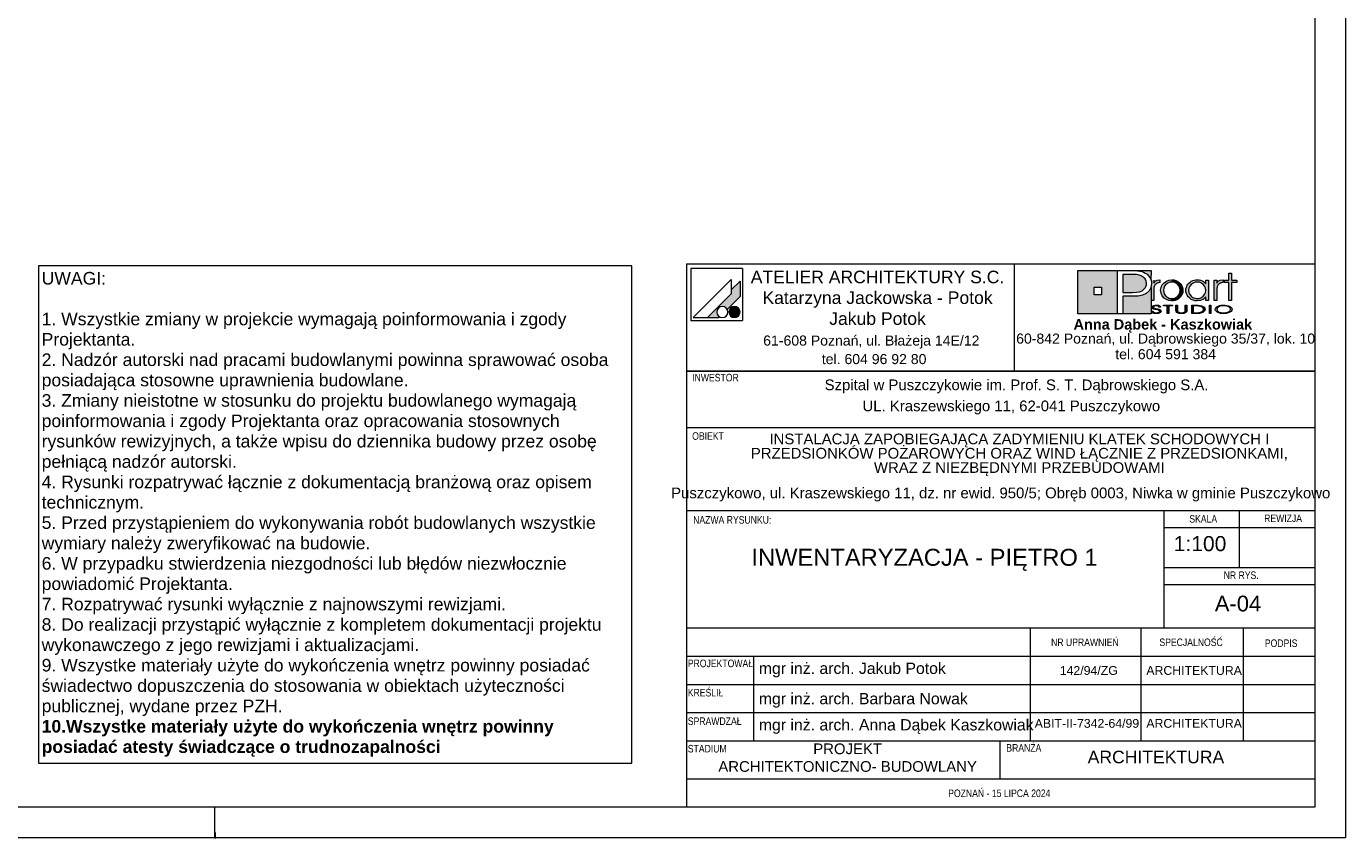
# Paper-space layout 'A-04 INWENTARYZACJA - PIĘTRO 1' of a CAD drawing. Header units: millimetres. Extents: x 0 to 500, y 0 to 350.
# Tile 8 of 10: x 290 to 500, y 0 to 129. Entities that reach past the tile are written whole.
import ezdxf
from ezdxf.xclip import XClip

# ---------------------------------------------------------------- set-up
doc = ezdxf.new("R2010")
doc.units = ezdxf.units.MM
doc.header["$MEASUREMENT"] = 0
doc.header["$XCLIPFRAME"] = 0
doc.layers.add('0_Nr_pióra__2', color=8, linetype='Continuous', lineweight=13)
for name, color, linetype, lineweight, true_color in [('0_Nr_pióra__249', 7, 'Continuous', 5, 0x191919), ('A_Arkusz_Nr_pióra__19', 7, 'Continuous', 5, 0x191919), ('A_Arkusz_Nr_pióra__255', 7, 'Continuous', 15, 0x242424)]:
    doc.layers.add(name, color=color, linetype=linetype, lineweight=lineweight, true_color=true_color)
doc.styles.add('STYL_AUTOMATYCZNY_1', font='arial.ttf')
doc.styles.add('STYL_AUTOMATYCZNY_2', font='ARIALN.TTF')
doc.styles.add('STYL_AUTOMATYCZNY_3', font='arial.ttf')

# ---------------------------------------------------------------- blocks, each defined once
blk = doc.blocks.new('Rysunek_1_1', base_point=(-1969.99, -490.62))
at = {"layer": '0_Nr_pióra__2', "color": 8, "linetype": 'Continuous', "lineweight": 13}
for p, q in [((386.37, 91.08), (291.94, 91.08)), ((291.94, 91.08), (291.94, 11.89)), ((386.37, 11.89), (386.37, 91.08)), ((291.94, 11.89), (386.37, 11.89))]:
    blk.add_line(p, q, dxfattribs=at)
at = {"layer": '0_Nr_pióra__2', "color": 8, "linetype": 'Continuous', "lineweight": 13, "insert": (292.44, 90.12), "char_height": 2, "width": 93.4245, "attachment_point": 1, "line_spacing_factor": 0.972584, "style": 'STYL_AUTOMATYCZNY_1'}
blk.add_mtext('\\A1;{\\pql;\\fArial|b0|i0|c238|p0;\\W1.000000;UWAGI:\\P\\pql;\\fArial|b0|i0|c238|p0;\\W1.000000;\\P\\pql;\\fArial|b0|i0|c238|p0;\\W1.000000;1. Wszystkie zmiany w projekcie wymagają poinformowania i zgody Projektanta.\\P\\pql;\\fArial|b0|i0|c238|p0;\\W1.000000;2. Nadzór autorski nad pracami budowlanymi powinna sprawować osoba posiadająca stosowne uprawnienia budowlane.\\P\\pql;\\fArial|b0|i0|c238|p0;\\W1.000000;3. Zmiany nieistotne w stosunku do projektu budowlanego wymagają poinformowania i zgody Projektanta oraz opracowania stosownych rysunków rewizyjnych, a także wpisu do dziennika budowy przez osobę pełniącą nadzór autorski.\\P\\pql;\\fArial|b0|i0|c238|p0;\\W1.000000;4. Rysunki rozpatrywać łącznie z dokumentacją branżową oraz opisem technicznym.\\P\\pql;\\pt3.76365;\\fArial|b0|i0|c238|p0;\\W1.000000;5. Przed przystąpieniem do wykonywania robót budowlanych wszystkie wymiary należy zweryfikować na budowie.\\P\\pql;\\fArial|b0|i0|c238|p0;\\W1.000000;6. W przypadku stwierdzenia niezgodności lub błędów niezwłocznie powiadomić Projektanta.\\P\\pql;\\fArial|b0|i0|c238|p0;\\W1.000000;7. Rozpatrywać rysunki wyłącznie z najnowszymi rewizjami.\\P\\pql;\\fArial|b0|i0|c238|p0;\\W1.000000;8. Do realizacji przystąpić wyłącznie z kompletem dokumentacji projektu wykonawczego z jego rewizjami i aktualizacjami.\\P\\pql;\\fArial|b0|i0|c238|p0;\\W1.000000;9. Wszystke materiały użyte do wykończenia wnętrz powinny posiadać świadectwo dopuszczenia do stosowania w obiektach użyteczności publicznej, wydane przez PZH.\\P\\pql;\\fArial|b1|i0|c238|p0;\\W1.000000;10.Wszystke materiały użyte do wykończenia wnętrz powinny posiadać atesty świadczące o trudnozapalności}', dxfattribs=at)

psp = doc.layouts.new('A-04 INWENTARYZACJA - PIĘTRO 1')

# ---------------------------------------------------------------- hatches: boundary and pattern name
at = {"layer": 'A_Arkusz_Nr_pióra__19', "linetype": 'Continuous', "lineweight": 0, "true_color": 0x131313}
h = psp.add_hatch(color=250, dxfattribs=at)
h.paths.add_polyline_path([(457.36, 90.34), (463.71, 90.34), (463.71, 83.46), (457.36, 83.46)])
h.paths.add_polyline_path([(459.96, 87.69), (461.15, 87.69), (461.15, 86.49), (459.96, 86.49)], flags=0)
for points in [[(469.03, 90.34), (469.02, 88.83), (468.99, 88.95), (468.83, 89.25), (468.63, 89.52), (468.39, 89.75), (468.11, 89.94), (467.83, 90.07), (467.54, 90.17), (467.23, 90.25), (466.87, 90.3), (466.07, 90.33), (466.02, 90.34)], [(466.17, 89.71), (465.71, 89.72), (464.53, 89.72), (464.53, 86.86), (466.06, 86.86), (466.69, 86.89), (467.19, 86.98), (467.59, 87.13), (467.79, 87.26), (467.96, 87.42), (468.11, 87.61), (468.21, 87.83), (468.28, 88.05), (468.3, 88.28), (468.24, 88.67), (468.07, 89), (467.78, 89.3), (467.48, 89.48), (467.12, 89.62), (466.71, 89.69), (466.5, 89.71)], [(464.53, 83.46), (469.03, 83.46), (469.03, 87.7), (468.73, 87.14), (468.24, 86.71), (467.69, 86.45), (467.02, 86.29), (466.24, 86.24), (464.53, 86.24)]]:
    psp.add_hatch(color=250, dxfattribs=at).paths.add_polyline_path(points)
at = {"layer": 'A_Arkusz_Nr_pióra__19', "linetype": 'Continuous', "lineweight": 5, "true_color": 0x191919}
for points in [[(403.6, 88.67), (402.2, 87.26), (402.2, 86.61), (398.43, 82.85), (400.24, 82.85), (400.35, 82.96), (400.22, 83.05), (400.11, 83.16), (400.02, 83.29), (399.96, 83.43), (399.92, 83.58), (399.91, 83.73), (399.92, 83.88), (399.96, 84.03), (400.02, 84.17), (400.11, 84.3), (400.22, 84.4), (400.35, 84.49), (400.49, 84.56), (400.64, 84.6), (400.79, 84.61), (400.94, 84.6), (401.09, 84.56), (401.23, 84.49), (401.36, 84.4), (401.46, 84.3), (401.56, 84.16), (403.6, 86.21), (403.6, 86.51)], [(403.6, 86.21), (403.6, 88.67), (402.2, 87.26), (402.2, 86.61), (398.43, 82.85), (400.24, 82.85), (400.35, 82.96, -1.314777), (401.56, 84.16)], [(469.46, 88.83), (469.02, 88.83), (469.02, 85.58), (469.48, 85.58), (469.49, 87.54, -0.145311), (469.61, 87.99, -0.140329), (470.1, 88.38), (470.45, 88.45), (470.45, 88.88), (470.01, 88.81), (469.68, 88.63), (469.46, 88.34)], [(470.56, 87.22), (470.58, 87.43), (470.63, 87.65), (470.71, 87.86), (470.82, 88.06), (470.95, 88.25), (471.11, 88.41), (471.48, 88.67), (471.88, 88.83), (472.33, 88.89), (472.35, 88.89), (472.33, 88.52), (472.17, 88.5), (472, 88.47), (471.83, 88.41), (471.67, 88.34), (471.53, 88.24), (471.39, 88.13), (471.17, 87.86), (471.04, 87.55), (471, 87.2), (471.04, 86.84), (471.18, 86.52), (471.4, 86.24), (471.68, 86.04), (471.99, 85.91), (472.17, 85.89), (472.15, 85.52), (471.88, 85.55), (471.47, 85.71), (471.11, 85.97), (470.8, 86.33), (470.62, 86.75)], [(472.33, 88.52), (472.68, 88.47), (473, 88.33), (473.29, 88.11), (473.5, 87.85), (473.62, 87.55), (473.67, 87.21), (473.64, 86.96), (474.05, 86.8), (474.07, 86.87), (474.1, 87.2), (474.08, 87.43), (474.03, 87.67), (473.93, 87.91), (473.77, 88.17), (473.56, 88.4), (473.3, 88.6), (473, 88.76), (472.68, 88.85), (472.35, 88.89)], [(480.14, 88.38), (480.05, 88.34), (479.97, 88.29), (479.87, 88.23), (479.76, 88.12), (479.67, 88.01), (479.6, 87.9), (479.56, 87.78), (479.53, 87.63), (479.52, 87.46), (479.52, 85.58), (479.07, 85.58), (479.07, 88.81), (479.5, 88.81), (479.5, 88.34), (479.72, 88.63), (480.05, 88.81), (480.49, 88.88), (480.49, 88.45), (480.36, 88.43), (480.24, 88.41)], [(481.85, 85.58), (481.41, 85.58), (481.41, 88.44), (480.7, 88.44), (480.7, 88.81), (481.41, 88.81), (481.41, 89.94), (481.85, 89.94), (481.85, 88.81), (482.66, 88.81), (482.66, 88.44), (481.85, 88.44)], [(472.86, 85.58), (472.6, 85.52), (472.33, 85.5), (472.15, 85.52), (472.17, 85.89), (472.34, 85.87), (472.69, 85.91), (473, 86.04), (473.28, 86.26), (473.5, 86.53), (473.62, 86.85), (473.64, 86.96), (474.05, 86.8), (473.97, 86.56), (473.8, 86.26), (473.61, 86.03), (473.38, 85.84), (473.12, 85.68)], [(402.36, 84.53), (403.02, 82.9, -0.39153), (401.92, 83.36, -0.418968)], [(402.36, 84.53), (403.02, 82.9, 0.455663), (403.49, 84.15, 0.390402)], [(469.33, 83.87), (469.06, 83.87), (469.08, 83.79), (469.13, 83.71), (469.2, 83.64), (469.28, 83.59), (469.36, 83.56), (469.43, 83.54), (469.48, 83.52), (469.61, 83.49), (469.74, 83.48), (469.82, 83.49), (469.9, 83.48), (470.05, 83.49), (470.24, 83.53), (470.41, 83.6), (470.52, 83.68), (470.59, 83.77), (470.62, 83.87), (470.61, 83.92), (470.58, 83.98), (470.55, 84.03), (470.49, 84.08), (470.44, 84.12), (470.35, 84.16), (470.3, 84.18), (470.2, 84.21), (470.16, 84.22), (470.15, 84.07), (470.19, 84.05), (470.29, 84), (470.34, 83.93), (470.36, 83.86), (470.35, 83.8), (470.31, 83.74), (470.23, 83.68), (470.17, 83.65), (470.11, 83.64), (470.02, 83.61), (469.94, 83.6), (469.87, 83.6), (469.8, 83.6), (469.71, 83.61), (469.63, 83.62), (469.56, 83.64), (469.49, 83.67), (469.45, 83.7), (469.39, 83.74), (469.35, 83.8)], [(470.29, 84.49), (470.55, 84.49), (470.53, 84.59), (470.47, 84.67), (470.35, 84.75), (470.21, 84.81), (470.04, 84.84), (469.85, 84.85), (469.66, 84.84), (469.49, 84.8), (469.34, 84.74), (469.23, 84.67), (469.16, 84.59), (469.14, 84.5), (469.16, 84.4), (469.22, 84.33), (469.32, 84.26), (469.4, 84.22), (469.47, 84.2), (469.53, 84.19), (469.65, 84.16), (469.76, 84.15), (469.88, 84.13), (469.99, 84.11), (470.07, 84.09), (470.15, 84.07), (470.16, 84.22), (470.04, 84.24), (469.88, 84.26), (469.69, 84.3), (469.6, 84.32), (469.52, 84.35), (469.45, 84.39), (469.41, 84.44), (469.4, 84.5), (469.42, 84.57), (469.46, 84.62), (469.54, 84.67), (469.62, 84.7), (469.72, 84.73), (469.81, 84.73), (469.9, 84.73), (469.99, 84.72), (470.07, 84.7), (470.15, 84.67), (470.22, 84.62), (470.27, 84.56)], [(471.85, 83.5), (471.6, 83.5), (471.6, 84.71), (471.02, 84.71), (471.02, 84.83), (472.43, 84.83), (472.43, 84.71), (471.85, 84.71)], [(474.45, 83.6), (474.36, 83.56), (474.25, 83.52), (474.12, 83.5), (473.99, 83.48), (473.86, 83.48), (473.67, 83.49), (473.5, 83.52), (473.34, 83.56), (473.15, 83.67), (473.03, 83.82), (473, 84), (473, 84.83), (473.25, 84.83), (473.25, 84), (473.26, 83.9), (473.31, 83.81), (473.37, 83.74, 0.154269), (473.86, 83.61, 0.149724), (474.34, 83.73), (474.41, 83.81)], [(474.41, 83.81), (474.45, 83.9), (474.46, 84), (474.46, 84.83), (474.72, 84.83), (474.72, 84), (474.7, 83.86), (474.63, 83.74), (474.53, 83.65), (474.45, 83.6)], [(475.76, 83.62), (476.04, 83.62), (476.04, 83.5), (475.51, 83.5), (475.51, 84.83), (476.04, 84.83), (476.04, 84.71), (475.76, 84.71)], [(476.23, 84.83), (476.55, 84.82), (476.75, 84.79), (476.75, 84.66), (476.59, 84.68), (476.38, 84.7), (476.13, 84.71), (476.04, 84.71), (476.04, 84.83)], [(477.07, 84.72), (477.23, 84.65), (477.36, 84.58), (477.48, 84.49), (477.57, 84.38), (477.62, 84.27), (477.64, 84.16), (477.61, 84.02), (477.53, 83.89), (477.39, 83.77), (477.25, 83.68), (477.09, 83.62), (476.92, 83.57), (476.74, 83.53), (476.74, 83.67), (476.88, 83.7), (477.07, 83.77), (477.22, 83.87), (477.31, 83.96), (477.37, 84.06), (477.39, 84.17), (477.37, 84.28), (477.3, 84.38), (477.21, 84.47), (477.08, 84.55), (476.93, 84.61), (476.75, 84.66), (476.75, 84.79), (476.83, 84.78)], [(478.57, 83.5), (478.32, 83.5), (478.32, 84.83), (478.57, 84.83)], [(476.74, 83.53), (476.72, 83.53), (476.5, 83.51), (476.25, 83.5), (476.04, 83.5), (476.04, 83.62), (476.13, 83.62), (476.28, 83.62), (476.45, 83.63), (476.53, 83.63), (476.66, 83.65), (476.74, 83.67)]]:
    psp.add_hatch(color=250, dxfattribs=at).paths.add_polyline_path(points)
h = psp.add_hatch(color=250, dxfattribs=at)
h.paths.add_polyline_path([(477.73, 86.15), (477.36, 85.79), (476.91, 85.57), (476.39, 85.5), (476.06, 85.53), (475.75, 85.61), (475.44, 85.75), (475.18, 85.92), (474.96, 86.14), (474.78, 86.41), (474.66, 86.67), (474.59, 86.93), (474.57, 87.2), (474.58, 87.41), (474.63, 87.61), (474.7, 87.82), (474.79, 88.02), (474.91, 88.19), (475.05, 88.36), (475.24, 88.52), (475.44, 88.65), (475.67, 88.76), (475.91, 88.83), (476.15, 88.87), (476.4, 88.89), (476.67, 88.87), (476.92, 88.81), (477.15, 88.72), (477.37, 88.59), (477.56, 88.43), (477.73, 88.24), (477.73, 88.51), (477.73, 88.81), (478.17, 88.81), (478.17, 87.53), (478.17, 85.58), (477.73, 85.58), (477.73, 85.83)])
h.paths.add_polyline_path([(475.81, 88.38, 0.471077), (475.22, 86.5, 0.494724), (477.4, 86.34, 0.387258), (477.36, 88.1, 0.314042)], flags=0)
h = psp.add_hatch(color=250, dxfattribs=at)
h.paths.add_polyline_path([(480.59, 84.85, 0.130991), (479.56, 84.6, 0.250658), (479.25, 84.17, 0.250617), (479.5, 83.77, 0.141351), (480.59, 83.48, 0.117723), (481.58, 83.7, 0.245905), (481.93, 84.16, 0.237366), (481.68, 84.56, 0.143887)])
h.paths.add_polyline_path([(480.59, 84.73, 0.128597), (479.81, 84.56), (479.72, 84.5), (479.65, 84.45), (479.58, 84.37), (479.54, 84.31), (479.51, 84.24), (479.5, 84.17), (479.53, 84.03), (479.62, 83.91), (479.78, 83.79, 0.126974), (480.59, 83.6, 0.113214), (481.35, 83.76), (481.49, 83.86), (481.58, 83.93), (481.63, 84.01), (481.66, 84.08), (481.67, 84.16), (481.65, 84.26), (481.6, 84.36), (481.52, 84.45), (481.39, 84.55, 0.11716)], flags=0)

# ---------------------------------------------------------------- linework, layer by layer
at = {"layer": '0_Nr_pióra__249', "color": 250, "linetype": 'Continuous', "lineweight": 5, "true_color": 0x191919}
for p, q in [((395.75, 90.68), (395.75, 82.41)), ((404.01, 90.68), (395.75, 90.68)), ((404.01, 90.68), (404.01, 82.41)), ((457.36, 90.34), (469.03, 90.34)), ((457.36, 83.46), (457.36, 90.34)), ((463.71, 83.46), (463.71, 90.34)), ((463.71, 90.34), (465.99, 90.34)), ((465.99, 90.34), (466.46, 90.33)), ((466.46, 90.33), (466.87, 90.3)), ((469.03, 90.34), (469.02, 88.81)), ((402.2, 88.91), (396.13, 82.85)), ((402.2, 88.91), (402.2, 86.61)), ((403.6, 88.67), (402.2, 87.26)), ((403.6, 88.67), (403.6, 86.51)), ((464.53, 89.72), (464.53, 86.86)), ((465.71, 89.72), (464.53, 89.72)), ((466.17, 89.71), (465.71, 89.72)), ((466.5, 89.71), (466.17, 89.71)), ((466.71, 89.69), (466.5, 89.71)), ((467.12, 89.62), (466.71, 89.69)), ((466.87, 90.3), (467.23, 90.25)), ((467.48, 89.48), (467.12, 89.62)), ((467.23, 90.25), (467.54, 90.17)), ((467.79, 89.29), (467.48, 89.48)), ((467.54, 90.17), (467.83, 90.07)), ((468.07, 89), (467.79, 89.29)), ((467.83, 90.07), (468.11, 89.94)), ((468.24, 88.67), (468.07, 89)), ((468.11, 89.94), (468.39, 89.75)), ((468.3, 88.28), (468.24, 88.67)), ((468.28, 88.05), (468.3, 88.28)), ((468.39, 89.75), (468.63, 89.52)), ((468.63, 89.52), (468.83, 89.25)), ((468.83, 89.25), (468.99, 88.95)), ((468.99, 88.95), (469.08, 88.62)), ((469.12, 88.27), (469.02, 87.66)), ((469.08, 88.62), (469.12, 88.27)), ((469.46, 88.81), (469.46, 88.34)), ((469.46, 88.34), (469.68, 88.63)), ((469.68, 88.63), (470.01, 88.81)), ((469.83, 88.23), (469.72, 88.12)), ((469.92, 88.29), (469.83, 88.23)), ((470.01, 88.34), (469.92, 88.29)), ((470.01, 88.81), (470.45, 88.88)), ((470.1, 88.38), (470.01, 88.34)), ((470.2, 88.41), (470.1, 88.38)), ((470.32, 88.43), (470.2, 88.41)), ((470.45, 88.45), (470.32, 88.43)), ((470.45, 88.88), (470.45, 88.45)), ((470.82, 88.06), (470.95, 88.25)), ((470.95, 88.25), (471.11, 88.41)), ((471.11, 88.41), (471.48, 88.67)), ((471.53, 88.24), (471.39, 88.13)), ((471.48, 88.67), (471.88, 88.83)), ((471.67, 88.34), (471.53, 88.24)), ((471.83, 88.41), (471.67, 88.34)), ((472, 88.47), (471.83, 88.41)), ((471.88, 88.83), (472.33, 88.89)), ((472.17, 88.5), (472, 88.47)), ((472.34, 88.52), (472.17, 88.5)), ((472.33, 88.89), (472.67, 88.86)), ((472.68, 88.47), (472.34, 88.52)), ((472.67, 88.86), (473, 88.76)), ((473, 88.33), (472.68, 88.47)), ((473, 88.76), (473.3, 88.6)), ((473.29, 88.11), (473, 88.33)), ((473.3, 88.6), (473.56, 88.4)), ((473.56, 88.4), (473.77, 88.17)), ((474.91, 88.19), (475.05, 88.36)), ((475.05, 88.36), (475.24, 88.52)), ((475.24, 88.52), (475.44, 88.65)), ((475.71, 88.34), (475.41, 88.12)), ((475.44, 88.65), (475.67, 88.76)), ((475.67, 88.76), (475.91, 88.83)), ((476.03, 88.47), (475.71, 88.34)), ((475.91, 88.83), (476.15, 88.87)), ((476.39, 88.52), (476.03, 88.47)), ((476.15, 88.87), (476.4, 88.89)), ((476.75, 88.47), (476.39, 88.52)), ((476.4, 88.89), (476.67, 88.87)), ((476.67, 88.87), (476.92, 88.81)), ((477.06, 88.34), (476.75, 88.47)), ((476.92, 88.81), (477.15, 88.72)), ((477.34, 88.12), (477.06, 88.34)), ((477.15, 88.72), (477.37, 88.59)), ((477.37, 88.59), (477.56, 88.43)), ((477.56, 88.43), (477.73, 88.24)), ((477.73, 88.24), (477.73, 88.81)), ((477.73, 88.81), (478.17, 88.81)), ((478.17, 88.81), (478.17, 85.58)), ((479.07, 85.58), (479.07, 88.81)), ((479.07, 88.81), (479.5, 88.81)), ((479.5, 88.81), (479.5, 88.34)), ((479.5, 88.34), (479.72, 88.63)), ((479.72, 88.63), (480.05, 88.81)), ((479.87, 88.23), (479.76, 88.12)), ((479.97, 88.29), (479.87, 88.23)), ((480.05, 88.34), (479.97, 88.29)), ((480.05, 88.81), (480.49, 88.88)), ((480.14, 88.38), (480.05, 88.34)), ((480.24, 88.41), (480.14, 88.38)), ((480.36, 88.43), (480.24, 88.41)), ((480.49, 88.45), (480.36, 88.43)), ((480.49, 88.88), (480.49, 88.45)), ((480.7, 88.44), (480.7, 88.81)), ((480.7, 88.81), (481.41, 88.81)), ((481.41, 88.44), (480.7, 88.44)), ((481.41, 88.81), (481.41, 89.94)), ((481.41, 89.94), (481.85, 89.94)), ((481.41, 85.58), (481.41, 88.44)), ((481.85, 89.94), (481.85, 88.81)), ((481.85, 88.81), (482.66, 88.81)), ((482.66, 88.44), (481.85, 88.44)), ((481.85, 88.44), (481.85, 85.58)), ((482.66, 88.81), (482.66, 88.44)), ((402.2, 86.61), (398.43, 82.85)), ((403.6, 86.21), (401.56, 84.16)), ((403.6, 86.51), (403.6, 86.21)), ((459.96, 87.69), (461.15, 87.69)), ((459.96, 87.69), (461.15, 87.69)), ((459.96, 86.49), (459.96, 87.69)), ((461.15, 86.49), (459.96, 86.49)), ((461.15, 87.69), (461.15, 86.49)), ((461.15, 87.69), (461.15, 86.49)), ((464.53, 86.86), (466.06, 86.86)), ((464.53, 86.24), (464.53, 83.46)), ((466.19, 86.24), (464.53, 86.24)), ((466.06, 86.86), (466.69, 86.89)), ((467, 86.29), (466.19, 86.24)), ((466.69, 86.89), (467.19, 86.98)), ((467.69, 86.45), (467, 86.29)), ((467.19, 86.98), (467.59, 87.13)), ((467.59, 87.13), (467.79, 87.26)), ((468.24, 86.71), (467.69, 86.45)), ((467.79, 87.26), (467.96, 87.42)), ((467.96, 87.42), (468.11, 87.61)), ((468.11, 87.61), (468.21, 87.83)), ((468.21, 87.83), (468.28, 88.05)), ((468.73, 87.14), (468.24, 86.71)), ((469.02, 87.66), (468.73, 87.14)), ((469.03, 87.67), (469.03, 83.46)), ((469.49, 87.63), (469.48, 87.46)), ((469.48, 87.46), (469.48, 85.58)), ((469.52, 87.78), (469.49, 87.63)), ((469.56, 87.9), (469.52, 87.78)), ((469.63, 88.01), (469.56, 87.9)), ((469.72, 88.12), (469.63, 88.01)), ((470.56, 87.22), (470.58, 87.43)), ((470.62, 86.75), (470.56, 87.22)), ((470.58, 87.43), (470.63, 87.65)), ((470.8, 86.33), (470.62, 86.75)), ((470.63, 87.65), (470.71, 87.86)), ((470.71, 87.86), (470.82, 88.06)), ((471.11, 85.97), (470.8, 86.33)), ((471.04, 87.55), (471, 87.2)), ((471, 87.2), (471.04, 86.84)), ((471.17, 87.86), (471.04, 87.55)), ((471.04, 86.84), (471.18, 86.52)), ((471.39, 88.13), (471.17, 87.86)), ((471.18, 86.52), (471.4, 86.24)), ((471.4, 86.24), (471.68, 86.04)), ((473, 86.04), (473.28, 86.26)), ((473.28, 86.26), (473.5, 86.53)), ((473.5, 87.85), (473.29, 88.11)), ((473.62, 87.55), (473.5, 87.85)), ((473.5, 86.53), (473.62, 86.85)), ((473.8, 86.26), (473.61, 86.03)), ((473.67, 87.21), (473.62, 87.55)), ((473.62, 86.85), (473.67, 87.21)), ((473.77, 88.17), (473.94, 87.9)), ((473.97, 86.56), (473.8, 86.26)), ((473.94, 87.9), (474.03, 87.67)), ((474.07, 86.87), (473.97, 86.56)), ((474.03, 87.67), (474.08, 87.43)), ((474.1, 87.2), (474.07, 86.87)), ((474.08, 87.43), (474.1, 87.2)), ((474.57, 87.2), (474.58, 87.41)), ((474.59, 86.93), (474.57, 87.2)), ((474.58, 87.41), (474.63, 87.61)), ((474.66, 86.67), (474.59, 86.93)), ((474.63, 87.61), (474.7, 87.82)), ((474.78, 86.41), (474.66, 86.67)), ((474.7, 87.82), (474.79, 88.02)), ((474.96, 86.14), (474.78, 86.41)), ((474.79, 88.02), (474.91, 88.19)), ((475.18, 85.92), (474.96, 86.14)), ((475.05, 87.55), (475.01, 87.22)), ((475.01, 87.22), (475.05, 86.87)), ((475.19, 87.85), (475.05, 87.55)), ((475.05, 86.87), (475.18, 86.55)), ((475.18, 86.55), (475.4, 86.28)), ((475.41, 88.12), (475.19, 87.85)), ((475.4, 86.28), (475.53, 86.16)), ((475.53, 86.16), (475.68, 86.06)), ((477.06, 86.05), (477.34, 86.26)), ((477.56, 87.85), (477.34, 88.12)), ((477.34, 86.26), (477.56, 86.54)), ((477.73, 86.15), (477.36, 85.79)), ((477.69, 87.54), (477.56, 87.85)), ((477.56, 86.54), (477.69, 86.85)), ((477.73, 87.19), (477.69, 87.54)), ((477.69, 86.85), (477.73, 87.19)), ((477.73, 85.58), (477.73, 86.15)), ((479.53, 87.63), (479.52, 87.46)), ((479.52, 87.46), (479.52, 85.58)), ((479.56, 87.78), (479.53, 87.63)), ((479.6, 87.9), (479.56, 87.78)), ((479.67, 88.01), (479.6, 87.9)), ((479.76, 88.12), (479.67, 88.01)), ((469.48, 85.58), (469.02, 85.58)), ((469.14, 84.5), (469.16, 84.59)), ((469.16, 84.4), (469.14, 84.5)), ((469.16, 84.59), (469.23, 84.67)), ((469.22, 84.33), (469.16, 84.4)), ((469.32, 84.26), (469.22, 84.33)), ((469.23, 84.67), (469.34, 84.74)), ((469.37, 84.23), (469.32, 84.26)), ((469.34, 84.74), (469.49, 84.8)), ((469.43, 84.21), (469.37, 84.23)), ((469.41, 84.56), (469.4, 84.5)), ((469.4, 84.5), (469.41, 84.44)), ((469.46, 84.62), (469.41, 84.56)), ((469.41, 84.44), (469.45, 84.39)), ((469.5, 84.19), (469.43, 84.21)), ((469.45, 84.39), (469.52, 84.35)), ((469.54, 84.67), (469.46, 84.62)), ((469.49, 84.8), (469.66, 84.84)), ((469.58, 84.18), (469.5, 84.19)), ((469.52, 84.35), (469.6, 84.32)), ((469.62, 84.7), (469.54, 84.67)), ((469.68, 84.16), (469.58, 84.18)), ((469.6, 84.32), (469.73, 84.29)), ((469.72, 84.73), (469.62, 84.7)), ((469.66, 84.84), (469.85, 84.85)), ((469.8, 84.14), (469.68, 84.16)), ((469.83, 84.73), (469.72, 84.73)), ((469.73, 84.29), (469.89, 84.26)), ((469.96, 84.12), (469.8, 84.14)), ((469.95, 84.72), (469.83, 84.73)), ((469.85, 84.85), (470.04, 84.84)), ((469.89, 84.26), (470.03, 84.24)), ((470.06, 84.7), (469.95, 84.72)), ((470.09, 84.09), (469.96, 84.12)), ((470.03, 84.24), (470.13, 84.22)), ((470.04, 84.84), (470.21, 84.81)), ((470.15, 84.67), (470.06, 84.7)), ((470.19, 84.05), (470.09, 84.09)), ((470.13, 84.22), (470.2, 84.21)), ((470.22, 84.62), (470.15, 84.67)), ((470.29, 84), (470.19, 84.05)), ((470.2, 84.21), (470.25, 84.2)), ((470.21, 84.81), (470.35, 84.75)), ((470.27, 84.56), (470.22, 84.62)), ((470.25, 84.2), (470.31, 84.18)), ((470.29, 84.49), (470.27, 84.56)), ((470.55, 84.49), (470.29, 84.49)), ((470.34, 83.93), (470.29, 84)), ((470.31, 84.18), (470.36, 84.16)), ((470.35, 84.75), (470.47, 84.67)), ((470.36, 84.16), (470.44, 84.12)), ((470.44, 84.12), (470.5, 84.08)), ((470.47, 84.67), (470.53, 84.59)), ((470.5, 84.08), (470.55, 84.03)), ((470.53, 84.59), (470.55, 84.49)), ((470.55, 84.03), (470.59, 83.98)), ((471.02, 84.71), (471.02, 84.83)), ((471.02, 84.83), (472.43, 84.83)), ((471.6, 84.71), (471.02, 84.71)), ((471.47, 85.71), (471.11, 85.97)), ((471.88, 85.55), (471.47, 85.71)), ((471.6, 83.5), (471.6, 84.71)), ((471.68, 86.04), (471.99, 85.91)), ((472.43, 84.71), (471.85, 84.71)), ((471.85, 84.71), (471.85, 83.5)), ((472.33, 85.5), (471.88, 85.55)), ((471.99, 85.91), (472.34, 85.87)), ((472.6, 85.52), (472.33, 85.5)), ((472.34, 85.87), (472.69, 85.91)), ((472.43, 84.83), (472.43, 84.71)), ((472.86, 85.58), (472.6, 85.52)), ((472.69, 85.91), (473, 86.04)), ((473.12, 85.68), (472.86, 85.58)), ((473, 84.83), (473.25, 84.83)), ((473, 84), (473, 84.83)), ((473.03, 83.82), (473, 84)), ((473.38, 85.84), (473.12, 85.68)), ((473.25, 84.83), (473.25, 84)), ((473.25, 84), (473.26, 83.9)), ((473.61, 86.03), (473.38, 85.84)), ((474.45, 83.9), (474.46, 84)), ((474.46, 84), (474.46, 84.83)), ((474.46, 84.83), (474.72, 84.83)), ((474.72, 84), (474.7, 83.86)), ((474.72, 84.83), (474.72, 84)), ((475.44, 85.75), (475.18, 85.92)), ((475.75, 85.61), (475.44, 85.75)), ((475.51, 83.5), (475.51, 84.83)), ((475.51, 84.83), (476.04, 84.83)), ((475.51, 83.5), (475.51, 84.83)), ((475.51, 84.83), (476.23, 84.83)), ((475.68, 86.06), (475.85, 85.98)), ((476.06, 85.53), (475.75, 85.61)), ((476.04, 84.71), (475.76, 84.71)), ((475.76, 84.71), (475.76, 83.62)), ((476.13, 84.71), (475.76, 84.71)), ((475.76, 84.71), (475.76, 83.62)), ((475.85, 85.98), (476.03, 85.92)), ((476.03, 85.92), (476.21, 85.88)), ((476.04, 84.83), (476.04, 84.71)), ((476.39, 85.5), (476.06, 85.53)), ((476.38, 84.7), (476.13, 84.71)), ((476.21, 85.88), (476.39, 85.87)), ((476.23, 84.83), (476.55, 84.82)), ((476.59, 84.68), (476.38, 84.7)), ((476.39, 85.87), (476.74, 85.91)), ((476.91, 85.57), (476.39, 85.5)), ((476.55, 84.82), (476.83, 84.78)), ((476.77, 84.65), (476.59, 84.68)), ((476.74, 85.91), (477.06, 86.05)), ((476.93, 84.61), (476.77, 84.65)), ((476.83, 84.78), (477.07, 84.72)), ((477.36, 85.79), (476.91, 85.57)), ((477.07, 84.55), (476.93, 84.61)), ((477.07, 84.72), (477.23, 84.65)), ((477.2, 84.48), (477.07, 84.55)), ((477.3, 84.38), (477.2, 84.48)), ((477.23, 84.65), (477.36, 84.58)), ((477.37, 84.28), (477.3, 84.38)), ((477.31, 83.96), (477.37, 84.06)), ((477.36, 84.58), (477.48, 84.49)), ((477.39, 84.17), (477.37, 84.28)), ((477.37, 84.06), (477.39, 84.17)), ((477.48, 84.49), (477.57, 84.38)), ((477.61, 84.02), (477.53, 83.89)), ((477.57, 84.38), (477.62, 84.27)), ((477.64, 84.16), (477.61, 84.02)), ((477.62, 84.27), (477.64, 84.16)), ((478.17, 85.58), (477.73, 85.58)), ((478.32, 83.5), (478.32, 84.83)), ((478.32, 84.83), (478.57, 84.83)), ((478.32, 83.5), (478.32, 84.83)), ((478.32, 84.83), (478.57, 84.83)), ((478.57, 84.83), (478.57, 83.5)), ((478.57, 84.83), (478.57, 83.5)), ((479.52, 85.58), (479.07, 85.58)), ((479.25, 84.17), (479.27, 84.28)), ((479.26, 84.07), (479.25, 84.17)), ((479.31, 83.97), (479.26, 84.07)), ((479.27, 84.28), (479.33, 84.39)), ((479.33, 84.39), (479.42, 84.5)), ((479.42, 84.5), (479.56, 84.6)), ((479.51, 84.24), (479.5, 84.17)), ((479.5, 84.17), (479.53, 84.03)), ((479.54, 84.31), (479.51, 84.24)), ((479.53, 84.03), (479.62, 83.91)), ((479.58, 84.37), (479.54, 84.31)), ((479.56, 84.6), (479.73, 84.69)), ((479.64, 84.44), (479.58, 84.37)), ((479.72, 84.5), (479.64, 84.44)), ((479.81, 84.56), (479.72, 84.5)), ((479.73, 84.69), (479.93, 84.76)), ((480.04, 84.66), (479.81, 84.56)), ((479.93, 84.76), (480.14, 84.81)), ((480.3, 84.71), (480.04, 84.66)), ((480.14, 84.81), (480.35, 84.84)), ((480.59, 84.73), (480.3, 84.71)), ((480.35, 84.84), (480.59, 84.85)), ((480.59, 84.85), (480.85, 84.84)), ((480.76, 84.72), (480.59, 84.73)), ((480.93, 84.7), (480.76, 84.72)), ((480.85, 84.84), (481.1, 84.8)), ((481.09, 84.67), (480.93, 84.7)), ((481.26, 84.61), (481.09, 84.67)), ((481.1, 84.8), (481.34, 84.73)), ((481.4, 84.54), (481.26, 84.61)), ((481.34, 84.73), (481.53, 84.65)), ((481.52, 84.45), (481.4, 84.54)), ((481.85, 85.58), (481.41, 85.58)), ((481.6, 84.36), (481.52, 84.45)), ((481.53, 84.65), (481.68, 84.56)), ((481.58, 83.93), (481.63, 84.01)), ((481.65, 84.26), (481.6, 84.36)), ((481.63, 84.01), (481.66, 84.08)), ((481.67, 84.16), (481.65, 84.26)), ((481.66, 84.08), (481.67, 84.16)), ((481.68, 84.56), (481.8, 84.45)), ((481.8, 84.45), (481.87, 84.36)), ((481.87, 84.36), (481.91, 84.26)), ((481.93, 84.16), (481.89, 84)), ((481.91, 84.26), (481.93, 84.16)), ((395.75, 82.41), (404.01, 82.41)), ((396.13, 82.85), (400.24, 82.85)), ((400.35, 82.96), (400.24, 82.85)), ((469.03, 83.46), (457.36, 83.46)), ((464.53, 83.46), (463.71, 83.46)), ((469.08, 83.79), (469.06, 83.87)), ((469.06, 83.87), (469.33, 83.87)), ((469.13, 83.71), (469.08, 83.79)), ((469.2, 83.64), (469.13, 83.71)), ((469.28, 83.59), (469.2, 83.64)), ((469.37, 83.55), (469.28, 83.59)), ((469.33, 83.87), (469.35, 83.8)), ((469.35, 83.8), (469.39, 83.74)), ((469.48, 83.52), (469.37, 83.55)), ((469.39, 83.74), (469.45, 83.7)), ((469.45, 83.7), (469.5, 83.67)), ((469.59, 83.5), (469.48, 83.52)), ((469.5, 83.67), (469.56, 83.64)), ((469.56, 83.64), (469.63, 83.62)), ((469.72, 83.48), (469.59, 83.5)), ((469.63, 83.62), (469.7, 83.61)), ((469.7, 83.61), (469.77, 83.6)), ((469.84, 83.48), (469.72, 83.48)), ((469.77, 83.6), (469.85, 83.6)), ((470.05, 83.49), (469.84, 83.48)), ((469.85, 83.6), (469.92, 83.6)), ((469.92, 83.6), (469.98, 83.61)), ((469.98, 83.61), (470.05, 83.62)), ((470.05, 83.62), (470.12, 83.64)), ((470.24, 83.53), (470.05, 83.49)), ((470.12, 83.64), (470.18, 83.66)), ((470.18, 83.66), (470.23, 83.68)), ((470.23, 83.68), (470.3, 83.74)), ((470.41, 83.6), (470.24, 83.53)), ((470.3, 83.74), (470.35, 83.8)), ((470.36, 83.86), (470.34, 83.93)), ((470.35, 83.8), (470.36, 83.86)), ((470.52, 83.68), (470.41, 83.6)), ((470.59, 83.77), (470.52, 83.68)), ((470.59, 83.98), (470.61, 83.92)), ((470.62, 83.87), (470.59, 83.77)), ((470.61, 83.92), (470.62, 83.87)), ((471.85, 83.5), (471.6, 83.5)), ((473.15, 83.67), (473.03, 83.82)), ((473.34, 83.56), (473.15, 83.67)), ((473.26, 83.9), (473.31, 83.81)), ((473.31, 83.81), (473.38, 83.73)), ((473.5, 83.52), (473.34, 83.56)), ((473.38, 83.73), (473.43, 83.7)), ((473.43, 83.7), (473.5, 83.67)), ((473.5, 83.67), (473.58, 83.64)), ((473.67, 83.49), (473.5, 83.52)), ((473.58, 83.64), (473.67, 83.62)), ((473.67, 83.62), (473.76, 83.61)), ((473.86, 83.48), (473.67, 83.49)), ((473.76, 83.61), (473.86, 83.61)), ((473.86, 83.61), (473.95, 83.61)), ((473.99, 83.48), (473.86, 83.48)), ((473.95, 83.61), (474.04, 83.62)), ((474.12, 83.5), (473.99, 83.48)), ((474.04, 83.62), (474.13, 83.64)), ((474.25, 83.52), (474.12, 83.5)), ((474.13, 83.64), (474.21, 83.67)), ((474.21, 83.67), (474.28, 83.7)), ((474.36, 83.56), (474.25, 83.52)), ((474.28, 83.7), (474.34, 83.73)), ((474.34, 83.73), (474.41, 83.81)), ((474.45, 83.6), (474.36, 83.56)), ((474.41, 83.81), (474.45, 83.9)), ((474.53, 83.65), (474.45, 83.6)), ((474.63, 83.74), (474.53, 83.65)), ((474.7, 83.86), (474.63, 83.74)), ((476.04, 83.5), (475.51, 83.5)), ((476.25, 83.5), (475.51, 83.5)), ((475.76, 83.62), (476.04, 83.62)), ((475.76, 83.62), (476.13, 83.62)), ((476.04, 83.62), (476.04, 83.5)), ((476.13, 83.62), (476.35, 83.62)), ((476.5, 83.51), (476.25, 83.5)), ((476.35, 83.62), (476.53, 83.63)), ((476.72, 83.53), (476.5, 83.51)), ((476.53, 83.63), (476.68, 83.65)), ((476.68, 83.65), (476.89, 83.7)), ((476.92, 83.57), (476.72, 83.53)), ((476.89, 83.7), (477.07, 83.77)), ((477.09, 83.62), (476.92, 83.57)), ((477.07, 83.77), (477.22, 83.87)), ((477.25, 83.68), (477.09, 83.62)), ((477.22, 83.87), (477.31, 83.96)), ((477.39, 83.77), (477.25, 83.68)), ((477.53, 83.89), (477.39, 83.77)), ((478.57, 83.5), (478.32, 83.5)), ((478.57, 83.5), (478.32, 83.5)), ((479.38, 83.87), (479.31, 83.97)), ((479.5, 83.77), (479.38, 83.87)), ((479.65, 83.67), (479.5, 83.77)), ((479.62, 83.91), (479.77, 83.79)), ((479.84, 83.6), (479.65, 83.67)), ((479.77, 83.79), (479.88, 83.74)), ((480.07, 83.53), (479.84, 83.6)), ((479.88, 83.74), (480, 83.69)), ((480, 83.69), (480.13, 83.65)), ((480.33, 83.49), (480.07, 83.53)), ((480.13, 83.65), (480.28, 83.62)), ((480.28, 83.62), (480.43, 83.6)), ((480.59, 83.48), (480.33, 83.49)), ((480.43, 83.6), (480.59, 83.6)), ((480.59, 83.6), (480.81, 83.61)), ((480.78, 83.48), (480.59, 83.48)), ((480.97, 83.51), (480.78, 83.48)), ((480.81, 83.61), (481.01, 83.64)), ((481.15, 83.54), (480.97, 83.51)), ((481.01, 83.64), (481.2, 83.7)), ((481.31, 83.59), (481.15, 83.54)), ((481.2, 83.7), (481.35, 83.76)), ((481.45, 83.64), (481.31, 83.59)), ((481.35, 83.76), (481.48, 83.84)), ((481.58, 83.7), (481.45, 83.64)), ((481.48, 83.84), (481.58, 83.93)), ((481.77, 83.84), (481.58, 83.7)), ((481.89, 84), (481.77, 83.84))]:
    psp.add_line(p, q, dxfattribs=at)
for centre, start, end in [((400.79, 83.73), 0, 180), ((402.72, 83.73), 0, 180), ((400.79, 83.73), 180, 0), ((402.72, 83.73), 180, 0)]:
    psp.add_arc(centre, 0.882, start, end, dxfattribs=at)
at = {"layer": 'A_Arkusz_Nr_pióra__255', "color": 250, "linetype": 'Continuous', "lineweight": 15, "true_color": 0x242424}
for p, q in [((495.1, 345.1), (495.1, 4.9)), ((395.1, 91.43), (495.1, 91.43)), ((395.1, 91.43), (395.1, 74.35)), ((447.22, 91.43), (447.22, 74.35)), ((395.1, 74.35), (495.1, 74.35)), ((395.1, 74.35), (395.1, 4.9)), ((495.1, 74.35), (395.1, 74.35)), ((395.1, 65.35), (495.1, 65.35)), ((395.1, 52.15), (495.1, 52.15)), ((471.1, 33.46), (471.1, 52.15)), ((483.1, 43.06), (483.1, 52.15)), ((471.1, 49.43), (495.1, 49.43)), ((471.1, 43.06), (495.1, 43.06)), ((471.1, 40.34), (495.1, 40.34)), ((395.1, 33.46), (495.1, 33.46)), ((449.85, 15.46), (449.85, 33.46)), ((467.43, 15.46), (467.43, 33.46)), ((483.75, 15.46), (483.75, 33.46)), ((395.1, 28.96), (495.1, 28.96)), ((405.8, 15.46), (405.8, 28.96)), ((395.1, 24.46), (495.1, 24.46)), ((395.1, 19.96), (495.1, 19.96)), ((405.8, 19.96), (495.1, 19.96)), ((395.1, 15.46), (494.96, 15.46)), ((409.1, 15.46), (495.1, 15.46)), ((444.96, 15.46), (444.96, 9.4)), ((395.1, 9.4), (495.1, 9.4)), ((395.1, 9.4), (495.1, 9.4)), ((495.1, 4.9), (29.9, 4.9)), ((320, 0), (320, 4.9)), ((320.1, -0.1), (320.1, 0.9))]:
    psp.add_line(p, q, dxfattribs=at)
at = {"layer": 'A_Arkusz_Nr_pióra__255', "color": 250, "linetype": 'Continuous', "lineweight": 15, "true_color": 0x242424, "flags": 128}
psp.add_lwpolyline([(0, 350), (500, 350), (500, 0), (0, 0)], close=True, dxfattribs=at)

# ---------------------------------------------------------------- block references
at = {"color": 37, "linetype": 'Continuous', "lineweight": 5, "true_color": 0x656532}
ref = psp.add_blockref('Rysunek_1_1', (-1969.99, -490.62), dxfattribs=at)
XClip(ref).set_block_clipping_path([(290.5804836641, 10.6200444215), (387.9973950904, 92.6156057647)])

# ---------------------------------------------------------------- texts
at = {"layer": 'A_Arkusz_Nr_pióra__19', "color": 250, "linetype": 'Continuous', "lineweight": 5, "true_color": 0x191919, "attachment_point": 5}
for s, insert, char_height, style in [('\\A1;{\\pqc;\\fArial|b0|i0|c238|p0;\\W1.000000;ATELIER ARCHITEKTURY S.C.}', (425.49, 89.31), 1.9999, 'STYL_AUTOMATYCZNY_1'), ('\\A1;{\\pqc;\\fArial|b0|i0|c238|p0;\\W1.000000;Katarzyna Jackowska - Potok}', (425.49, 85.72), 1.9999, 'STYL_AUTOMATYCZNY_1'), ('\\A1;{\\pqc;\\fArial|b0|i0|c238|p0;\\W1.000000;Jakub Potok}', (425.49, 82.68), 1.9999, 'STYL_AUTOMATYCZNY_1'), ('\\A1;{\\pqc;\\fArial|b1|i0|c238|p0;\\W1.000000;Anna Dąbek - Kaszkowiak}', (470.91, 81.53), 1.6499, 'STYL_AUTOMATYCZNY_3'), ('\\A1;{\\pqc;\\fArial|b0|i0|c238|p0;\\W1.000000;61-608 Poznań, ul. Błażeja 14E/12}', (424.5, 78.96), 1.5999, 'STYL_AUTOMATYCZNY_1'), ('\\A1;{\\pqc;\\fArial|b0|i0|c238|p0;\\W1.000000;tel. 604 96 92 80}', (424.95, 76.24), 1.5999, 'STYL_AUTOMATYCZNY_1')]:
    psp.add_mtext(s, dxfattribs=dict(at, insert=insert, char_height=char_height, style=style))
at = {"layer": 'A_Arkusz_Nr_pióra__19', "color": 250, "linetype": 'Continuous', "lineweight": 5, "true_color": 0x191919, "insert": (471.35, 78.26), "char_height": 1.59993, "attachment_point": 5, "line_spacing_factor": 0.931904, "style": 'STYL_AUTOMATYCZNY_1'}
psp.add_mtext('\\A1;{\\pqc;\\fArial|b0|i0|c238|p0;\\W1.000000;6\\fArial|b0|i0|c238|p0;\\W1.000000;0\\fArial|b0|i0|c238|p0;\\W1.000000;-\\fArial|b0|i0|c238|p0;\\W1.000000;842\\fArial|b0|i0|c238|p0;\\W1.000000; Poznań, ul. Dąbrowskiego \\fArial|b0|i0|c238|p0;\\W1.000000;35/37, lok. 10\\P\\pqc;\\fArial|b0|i0|c238|p0;\\W1.000000;tel. 604 591 384}', dxfattribs=at)
at = {"layer": 'A_Arkusz_Nr_pióra__255', "color": 250, "linetype": 'Continuous', "lineweight": 15, "true_color": 0x242424}
for s, insert, char_height, attachment_point, style in [('\\A1;{\\pql;\\fArial Narrow|b0|i0|c238|p0;\\W1.000000;INWESTOR}', (395.99, 73.29), 1.2, 4, 'STYL_AUTOMATYCZNY_2'), ('\\A1;{\\pql;\\fArial|b0|i0|c238|p0;\\W1.000000;Szpital w Puszczykowie im. Prof. S. T. Dąbrowskiego S.A.}', (417.07, 71.89), 1.7, 4, 'STYL_AUTOMATYCZNY_1'), ('\\A1;{\\pqc;\\fArial|b0|i0|c238|p0;\\W1.000000;UL. Kraszewskiego 11, 62-041 Puszczykowo}', (446.79, 68.54), 1.7, 5, 'STYL_AUTOMATYCZNY_1'), ('\\A1;{\\pql;\\fArial Narrow|b0|i0|c238|p0;\\W1.000000;OBIEKT}', (395.99, 63.99), 1.2, 4, 'STYL_AUTOMATYCZNY_2'), ('\\A1;{\\pql;\\fArial Narrow|b0|i0|c238|p0;\\W1.000000;NAZWA RYSUNKU:}', (396.14, 50.64), 1.2, 4, 'STYL_AUTOMATYCZNY_2'), ('\\A1;{\\pql;\\fArial Narrow|b0|i0|c238|p0;\\W1.000000;SKALA}', (475.12, 50.8), 1.2, 4, 'STYL_AUTOMATYCZNY_2'), ('\\A1;{\\pql;\\fArial Narrow|b0|i0|c238|p0;\\W1.000000;REWIZJA}', (487.03, 50.89), 1.2, 4, 'STYL_AUTOMATYCZNY_2'), ('\\A1;{\\pql;\\fArial|b0|i0|c238|p0;\\W1.000000;1:100}', (472.63, 46.85), 2.3999, 4, 'STYL_AUTOMATYCZNY_1'), ('\\A1;{\\pqc;\\fArial|b0|i0|c238|p0;\\W1.000000;INWENTARYZACJA - PIĘTRO 1}', (432.97, 44.28), 2.7, 5, 'STYL_AUTOMATYCZNY_1'), ('\\A1;{\\pql;\\fArial Narrow|b0|i0|c238|p0;\\W1.000000;NR RYS.}', (480.59, 41.83), 1.2, 4, 'STYL_AUTOMATYCZNY_2'), ('\\A1;{\\pqc;\\fArial|b0|i0|c238|p0;\\W1.000000;A-04}', (482.87, 37.31), 2.5, 5, 'STYL_AUTOMATYCZNY_1'), ('\\A1;{\\pql;\\fArial Narrow|b0|i0|c238|p0;\\W1.000000;NR UPRAWNIEŃ}', (453.12, 31.15), 1.2, 4, 'STYL_AUTOMATYCZNY_2'), ('\\A1;{\\pql;\\fArial Narrow|b0|i0|c238|p0;\\W1.000000;SPECJALNOŚĆ}', (470.36, 31.15), 1.2, 4, 'STYL_AUTOMATYCZNY_2'), ('\\A1;{\\pql;\\fArial Narrow|b0|i0|c238|p0;\\W1.000000;PODPIS}', (487.14, 31), 1.2, 4, 'STYL_AUTOMATYCZNY_2'), ('\\A1;{\\pql;\\fArial Narrow|b0|i0|c238|p0;\\W1.000000;PROJEKTOWAŁ}', (395.29, 27.79), 1.2, 4, 'STYL_AUTOMATYCZNY_2'), ('\\A1;{\\pql;\\fArial|b0|i0|c238|p0;\\W1.000000;mgr inż. arch. Jakub Potok}', (406.6, 26.75), 1.7999, 4, 'STYL_AUTOMATYCZNY_1'), ('\\A1;{\\pql;\\fArial|b0|i0|c238|p0;\\W1.000000;142/94/ZG}', (454.5, 26.66), 1.4, 4, 'STYL_AUTOMATYCZNY_1'), ('\\A1;{\\pql;\\fArial|b0|i0|c238|p0;\\W1.000000;ARCHITEKTURA}', (468.28, 26.66), 1.4, 4, 'STYL_AUTOMATYCZNY_1'), ('\\A1;{\\pql;\\fArial Narrow|b0|i0|c238|p0;\\W1.000000;KREŚLIŁ}', (395.29, 23.13), 1.2, 4, 'STYL_AUTOMATYCZNY_2'), ('\\A1;{\\pql;\\fArial|b0|i0|c238|p0;\\W1.000000;mgr inż. arch. Barbara Nowak}', (406.6, 21.92), 1.7999, 4, 'STYL_AUTOMATYCZNY_1'), ('\\A1;{\\pql;\\fArial Narrow|b0|i0|c238|p0;\\W1.000000;SPRAWDZAŁ}', (395.29, 18.59), 1.2, 4, 'STYL_AUTOMATYCZNY_2'), ('\\A1;{\\pql;\\fArial|b0|i0|c238|p0;\\W1.000000;mgr inż. arch. Anna Dąbek Kaszkowiak }', (406.6, 17.75), 1.7999, 4, 'STYL_AUTOMATYCZNY_1'), ('\\A1;{\\pql;\\fArial|b0|i0|c238|p0;\\W1.000000;ABIT-II-7342-64/99}', (450.51, 18.24), 1.4, 4, 'STYL_AUTOMATYCZNY_1'), ('\\A1;{\\pql;\\fArial|b0|i0|c238|p0;\\W1.000000;ARCHITEKTURA}', (468.28, 18.24), 1.4, 4, 'STYL_AUTOMATYCZNY_1'), ('\\A1;{\\pql;\\fArial Narrow|b0|i0|c238|p0;\\W1.000000;STADIUM}', (395.29, 14.21), 1.2, 4, 'STYL_AUTOMATYCZNY_2'), ('\\A1;{\\pql;\\fArial Narrow|b0|i0|c238|p0;\\W1.000000;BRANŻA}', (445.99, 14.34), 1.2, 4, 'STYL_AUTOMATYCZNY_2'), ('\\A1;{\\pqc;\\fArial|b0|i0|c238|p0;\\W1.000000;ARCHITEKTURA}', (469.81, 12.88), 2, 5, 'STYL_AUTOMATYCZNY_1'), ('\\A1;{\\pql;\\fArial Narrow|b0|i0|c238|p0;\\W1.000000;POZNAŃ - 15 LIPCA 202\\fArial Narrow|b0|i0|c238|p0;\\W1.000000;4}', (436.74, 7.11), 1.19995, 4, 'STYL_AUTOMATYCZNY_2')]:
    psp.add_mtext(s, dxfattribs=dict(at, insert=insert, char_height=char_height, attachment_point=attachment_point, style=style))
at = {"layer": 'A_Arkusz_Nr_pióra__255', "color": 250, "linetype": 'Continuous', "lineweight": 15, "true_color": 0x242424, "char_height": 1.7, "attachment_point": 5, "style": 'STYL_AUTOMATYCZNY_1'}
for s, insert, width, line_spacing_factor in [('\\A1;{\\pqc;\\fArial|b0|i0|c238|p0;\\W1.000000;INSTALACJA ZAPOBIEGAJĄCA ZADYMIENIU KLATEK SCHODOWYCH I PRZEDSIONKÓW POŻAROWYCH ORAZ WIND ŁĄCZNIE Z PRZEDSIONKAMI, WRAZ Z NIEZBĘDNYMI PRZEBUDOWAMI}', (448.07, 61), 92.1354, 0.804067), ('\\A1;{\\pqc;\\fArial|b0|i0|c238|p0;\\W1.000000;Puszczykowo, ul. Kraszewskiego 11, dz. nr ewid. 950/5; Obręb 0003, Niwka w gminie Puszczykowo}', (445.1, 54.68), 100.0009, 0.930913)]:
    psp.add_mtext(s, dxfattribs=dict(at, insert=insert, width=width, line_spacing_factor=line_spacing_factor))
at = {"layer": 'A_Arkusz_Nr_pióra__255', "color": 250, "linetype": 'Continuous', "lineweight": 15, "true_color": 0x242424, "insert": (420.73, 12.78), "char_height": 1.7, "attachment_point": 5, "line_spacing_factor": 0.99104, "style": 'STYL_AUTOMATYCZNY_1'}
psp.add_mtext('\\A1;{\\pqc;\\fArial|b0|i0|c238|p0;\\W1.000000;PROJEKT \\P\\pqc;\\fArial|b0|i0|c238|p0;\\W1.000000;ARCHITEKTONICZNO- BUDOWLANY}', dxfattribs=at)

doc.saveas('drawing.dxf')
